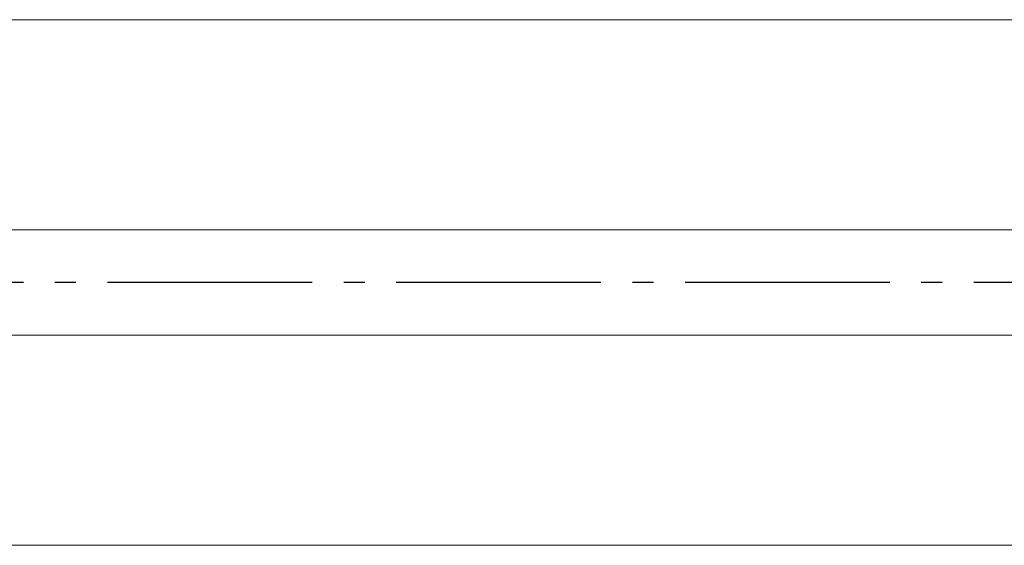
# Model space of a CAD drawing. Header units: inches. Extents: x -96941 to 10978768, y -673 to 1070890.
# Tile 57 of 256: x 56756 to 56803, y 3557 to 3582. Entities that reach past the tile are written whole.
import ezdxf

# ---------------------------------------------------------------- set-up
doc = ezdxf.new("R2010")
doc.units = ezdxf.units.IN
doc.linetypes.add('AM_DIN_G_W050', pattern=[13.75, 9.75, -1.5, 1, -1.5])
doc.layers.add('!_A_01_TENKÁ', color=8, linetype='Continuous', lineweight=13)
doc.layers.add('AM_7', color=4, linetype='AM_DIN_G_W050', lineweight=25)

msp = doc.modelspace()

# ---------------------------------------------------------------- linework, layer by layer
at = {"layer": '!_A_01_TENKÁ', "color": 14, "true_color": 0xa30000}
for p, q in [((59671.407, 3582.246), (55814.477, 3582.246)), ((55814.477, 3572.246), (59671.407, 3572.246)), ((59671.407, 3567.246), (55814.477, 3567.246)), ((55814.477, 3557.246), (59671.407, 3557.246))]:
    msp.add_line(p, q, dxfattribs=at)
at = {"layer": 'AM_7', "color": 14, "true_color": 0xa30000}
msp.add_line((59671.407, 3569.746), (55790.777, 3569.746), dxfattribs=at)

doc.saveas('drawing.dxf')
